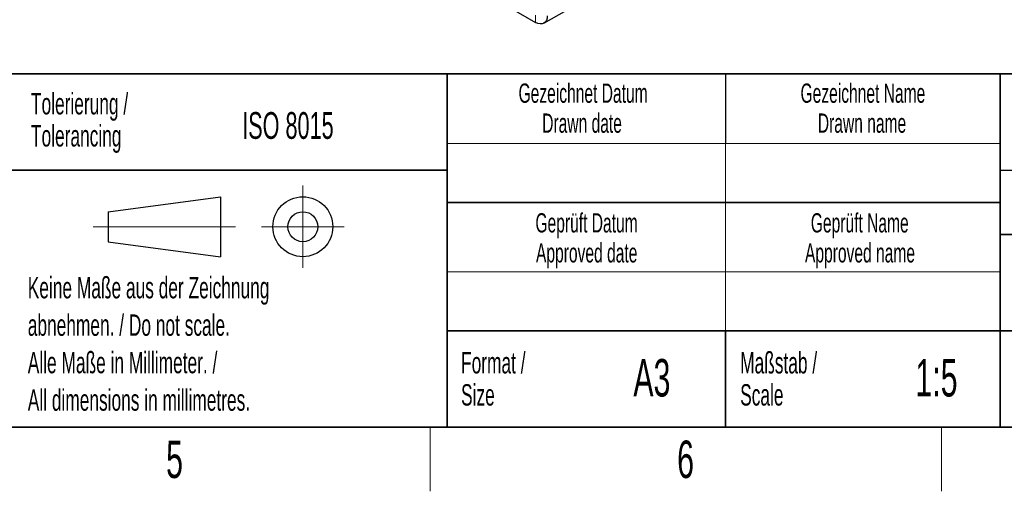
# Model space of a CAD drawing. Header units: millimetres. Extents: x 5 to 418, y 2 to 292.
# Tile 9 of 23: x 226 to 318, y 6 to 50. Entities that reach past the tile are written whole.
import ezdxf

# ---------------------------------------------------------------- set-up
doc = ezdxf.new("R2010")
doc.units = ezdxf.units.MM
doc.layers.add('SLD-0', color=7, linetype='Continuous')
doc.styles.add('SLDTEXTSTYLE0', font='TXT', dxfattribs={"width": 0.605})

msp = doc.modelspace()

# ---------------------------------------------------------------- linework, layer by layer
at = {"color": 7, "linetype": 'Continuous', "lineweight": 25}
for p, q in [((267.4624, 53.9265), (274.5901, 49.8118)), ((275.36, 49.7355), (279.1438, 51.9199))]:
    msp.add_line(p, q, dxfattribs=at)
at = {"color": 7, "linetype": 'Continuous', "lineweight": 18}
msp.add_line((274.5901, 50.4977), (274.5901, 49.8118), dxfattribs=at)
at = {"color": 7, "linetype": 'Continuous', "lineweight": 25, "flags": 128}
msp.add_lwpolyline([(275.679, 50.4406), (275.6581, 50.2074), (275.5961, 50.0073), (275.4955, 49.8479), (275.3601, 49.7356), (275.1951, 49.6745), (275.0068, 49.6669), (274.8025, 49.7133), (274.5901, 49.8118)], dxfattribs=at)
at = {"layer": 'SLD-0', "lineweight": 35}
for p, q in [((225.6167, 45), (266.3305, 45)), ((266.3305, 12), (266.3305, 45)), ((266.3305, 45), (266.3305, 12)), ((318, 45), (266.3305, 45)), ((318, 45), (318, 12)), ((318, 45), (318, 40.1053)), ((318, 45), (408, 45)), ((318, 45), (318, 12)), ((225.6167, 36), (266.3305, 36)), ((266.3305, 33), (318, 33)), ((408, 30), (318, 30)), ((266.3305, 21), (318, 21)), ((292.3305, 21), (292.3305, 12)), ((318, 21), (390, 21)), ((26, 12), (408, 12)), ((225.6167, 12), (266.3305, 12)), ((266.3305, 12), (318, 12)), ((408, 12), (318, 12))]:
    msp.add_line(p, q, dxfattribs=at)
at = {"layer": 'SLD-0'}
for p, q in [((292.3305, 45), (292.3305, 38.5)), ((318, 36), (408, 36))]:
    msp.add_line(p, q, dxfattribs=at)
at = {"layer": 'SLD-0', "lineweight": 18}
for p, q in [((266.3305, 38.5), (318, 38.5)), ((292.3305, 38.5), (292.3305, 33)), ((252.8396, 34.5746), (252.8396, 26.8746)), ((292.3305, 33), (292.3305, 26.5)), ((233.2396, 30.7246), (246.5396, 30.7246)), ((248.9896, 30.7246), (256.6896, 30.7246)), ((266.3305, 26.5), (318, 26.5)), ((292.3305, 26.5), (292.3305, 21)), ((264.75, 6), (264.75, 12)), ((312.5, 6), (312.5, 12))]:
    msp.add_line(p, q, dxfattribs=at)
at = {"layer": 'SLD-0', "lineweight": 25}
for p, q in [((234.6396, 32.1246), (245.1396, 33.5246)), ((245.1396, 33.5246), (245.1396, 27.9246)), ((234.6396, 32.1246), (234.6396, 29.3246)), ((234.6396, 29.3246), (245.1396, 27.9246))]:
    msp.add_line(p, q, dxfattribs=at)
for radius in [2.8, 1.4]:
    msp.add_circle((252.8396, 30.7246), radius, dxfattribs=at)

# ---------------------------------------------------------------- texts
at = {"layer": 'SLD-0', "style": 'SLDTEXTSTYLE0'}
for s, insert, char_height, attachment_point in [('Gezeichnet Datum', (279.0254, 44.1039), 1.8, 2), ('Gezeichnet Name', (305.1708, 44.1039), 1.8, 2), ('Tolerierung /', (227.4391, 43.2172), 2, 1), ('ISO 8015', (247.1716, 41.4342), 2.5, 1), ('Drawn date', (278.9303, 41.3039), 1.8, 2), ('Drawn name', (305.0871, 41.3039), 1.8, 2), ('Tolerancing', (227.4391, 40.2172), 2, 1), ('Geprüft Datum', (279.3494, 31.9851), 1.8, 2), ('Geprüft Name', (304.8762, 31.9851), 1.8, 2), ('Approved date', (279.362, 29.1851), 1.8, 2), ('Approved name', (304.9003, 29.1851), 1.8, 2), ('Keine Maße aus der Zeichnung', (227.1404, 26.0307), 2, 1), ('abnehmen. / Do not scale.', (227.1404, 22.5307), 2, 1), ('Alle Maße in Millimeter. /', (227.1404, 19.0307), 2, 1), ('Format /', (267.6251, 19.0116), 2, 1), ('A3', (285.4515, 18.3609), 3.5, 2), ('Maßstab /', (293.7029, 19.0116), 2, 1), ('1:5', (312.0467, 18.3609), 3.5, 2), ('All dimensions in millimetres.', (227.1404, 15.5307), 2, 1), ('Size', (267.6251, 16.0116), 2, 1), ('Scale', (293.7029, 16.0116), 2, 1), ('5', (240.8527, 10.743), 3.5, 2), ('6', (288.6027, 10.743), 3.5, 2)]:
    msp.add_mtext(s, dxfattribs=dict(at, insert=insert, char_height=char_height, attachment_point=attachment_point))

doc.saveas('drawing.dxf')
